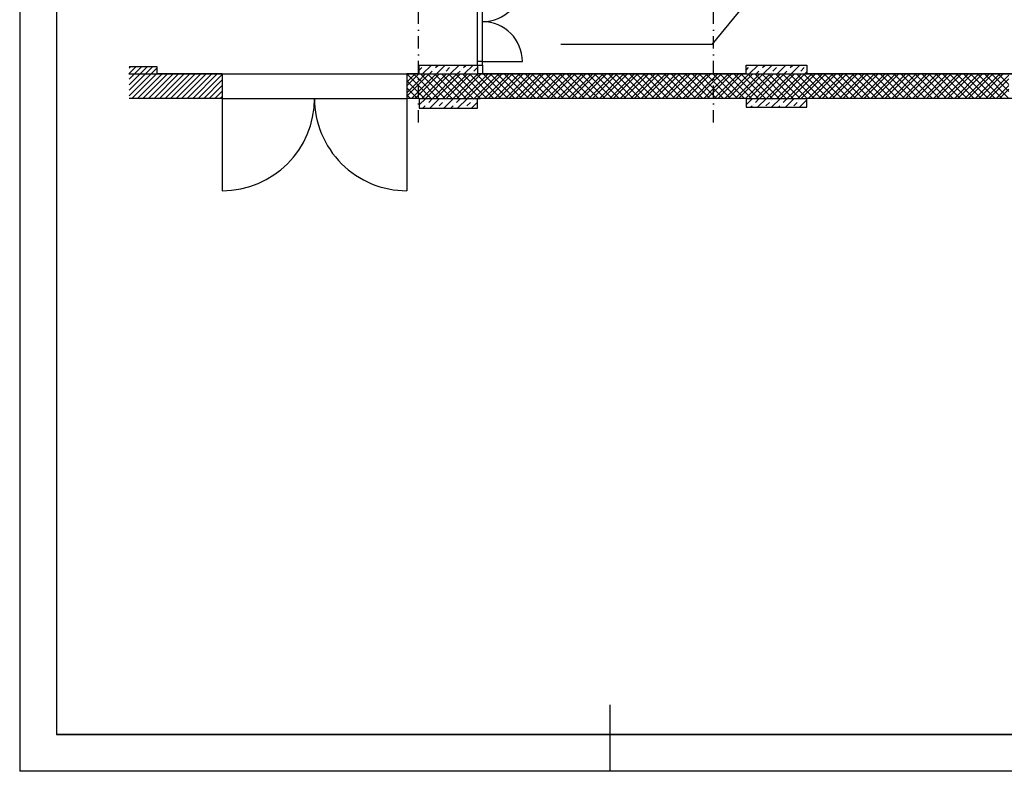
# Model space of a CAD drawing. Header units: millimetres. Extents: x 2886542 to 7567581, y -792623 to 134766.
# Tile 243 of 256: x 4877463 to 4897469, y -419614 to -404342. Entities that reach past the tile are written whole.
import ezdxf

# ---------------------------------------------------------------- set-up
doc = ezdxf.new("R2010")
doc.units = ezdxf.units.MM
doc.linetypes.add('DASHDOT', pattern=[1, 0.5, -0.25, 0, -0.25])
doc.layers.add('CKPROSTUPY_NADROVINOU', color=7, linetype='DASHDOT', lineweight=25)
doc.layers.add('Text obecně', color=7, linetype='Continuous', lineweight=25)
doc.layers.add('IN_NS_VYPLNE OTVORU', color=16, linetype='Continuous')
doc.layers.add('požárničina', color=10, linetype='Continuous')
doc.styles.add('ROMANT', font='romant')
doc.dimstyles.new('úhlová', dxfattribs={"dimscale": 0.2, "dimtxt": 2.5, "dimasz": 1.5, "dimexe": 0, "dimexo": 3, "dimgap": 1, "dimtad": 1, "dimdec": 0, "dimzin": 0, "dimdsep": 46, "dimtxsty": 'ROMANT', "dimcen": 5, "dimclrd": 256, "dimclre": 256, "dimclrt": 7, "dimadec": 1, "dimazin": 0, "dimtfac": 1, "dimtdec": 0, "dimtix": 1, "dimtmove": 2, "dimatfit": 3, "dimfxl": 0, "dimtvp": 2, "dimtolj": 1, "dimtzin": 0, "dimarcsym": 0})

msp = doc.modelspace()

# ---------------------------------------------------------------- linework, layer by layer
at = {"layer": 'CKPROSTUPY_NADROVINOU', "color": 0, "ltscale": 500}
for p, q in [((4885563.4, -406428.5), (4885563.4, -379211)), ((4891563.4, -406428.5), (4891563.4, -379211))]:
    msp.add_line(p, q, dxfattribs=at)
at = {"layer": 'IN_NS_VYPLNE OTVORU', "color": 0}
for p, q in [((4886768.4, -405262.4), (4886768.4, -403472.4)), ((4886868.4, -405262.4), (4886868.4, -403472.4)), ((4879682.2, -405442.4), (4879832.2, -405292.4)), ((4879686.2, -405292.4), (4880248.4, -405292.4)), ((4879686.2, -405326), (4879719.9, -405292.4)), ((4879686.2, -405550.5), (4879944.4, -405292.4)), ((4879686.2, -405662.8), (4880056.7, -405292.4)), ((4879686.2, -405775), (4880168.9, -405292.4)), ((4880248.4, -405292.4), (4880248.4, -405442.4)), ((4885582.4, -405442.4), (4885582.4, -405262.4)), ((4885582.4, -405262.4), (4886768.4, -405262.4)), ((4885582.4, -405365.8), (4885631.8, -405316.4)), ((4885647.2, -405442.4), (4885827.2, -405262.4)), ((4885667.1, -405281.1), (4885667.1, -405281.1)), ((4885914.6, -405316.4), (4885968.7, -405262.4)), ((4885930.1, -405442.4), (4886110.1, -405262.4)), ((4886126.7, -405387.1), (4886197.4, -405316.4)), ((4886212.9, -405442.4), (4886392.9, -405262.4)), ((4886232.8, -405281.1), (4886232.8, -405281.1)), ((4886480.3, -405316.4), (4886534.3, -405262.4)), ((4886495.8, -405442.4), (4886675.8, -405262.4)), ((4886692.4, -405387.1), (4886763.1, -405316.4)), ((4886868.4, -405192.4), (4886768.4, -405192.4)), ((4886768.4, -405262.4), (4886868.4, -405262.4)), ((4886768.4, -405262.4), (4886768.4, -405442.4)), ((4886868.4, -405192.4), (4887678.4, -405192.4)), ((4886868.4, -405262.4), (4886868.4, -405442.4)), ((4892222.4, -405442.4), (4892222.4, -405262.4)), ((4892222.4, -405262.4), (4893459.4, -405262.4)), ((4892222.4, -405365.8), (4892271.8, -405316.4)), ((4892287.2, -405442.4), (4892467.2, -405262.4)), ((4892307.1, -405281.1), (4892307.1, -405281.1)), ((4892554.6, -405316.4), (4892608.7, -405262.4)), ((4892570.1, -405442.4), (4892750.1, -405262.4)), ((4892766.7, -405387.1), (4892837.4, -405316.4)), ((4892852.9, -405442.4), (4893032.9, -405262.4)), ((4892872.8, -405281.1), (4892872.8, -405281.1)), ((4893120.3, -405316.4), (4893174.3, -405262.4)), ((4893135.8, -405442.4), (4893315.8, -405262.4)), ((4893332.4, -405387.1), (4893403.1, -405316.4)), ((4893438.5, -405281.1), (4893438.5, -405281.1)), ((4893459.4, -405262.4), (4893459.4, -405442.4)), ((4879686.2, -405887.3), (4880248.4, -405325.1)), ((4879743.5, -405942.3), (4880248.4, -405437.4)), ((4879855.7, -405942.3), (4880355.7, -405442.4)), ((4879968, -405942.3), (4880467.9, -405442.4)), ((4880080.2, -405942.3), (4880580.2, -405442.4)), ((4880192.5, -405942.3), (4880692.5, -405442.4)), ((4881578.4, -405442.4), (4880248.4, -405442.4)), ((4880304.7, -405942.3), (4880804.7, -405442.4)), ((4880417, -405942.3), (4880917, -405442.4)), ((4880529.2, -405942.3), (4881029.2, -405442.4)), ((4880641.5, -405942.3), (4881141.5, -405442.4)), ((4880753.7, -405942.3), (4881253.7, -405442.4)), ((4880866, -405942.3), (4881366, -405442.4)), ((4880978.2, -405942.3), (4881478.2, -405442.4)), ((4881090.5, -405942.3), (4881578.4, -405454.4)), ((4881578.4, -405442.4), (4881578.4, -405942.4)), ((4881578.4, -405442.4), (4885328.4, -405442.4)), ((4885582.4, -405442.4), (4885328.4, -405442.4)), ((4885328.4, -405442.4), (4885328.4, -405942.4)), ((4885328.4, -405613), (4885499, -405442.4)), ((4885328.4, -405471.5), (4885357.6, -405442.4)), ((4885563.4, -405679.1), (4885328.4, -405444.1)), ((4885328.4, -405683.7), (4885563.4, -405448.7)), ((4885563.4, -405537.7), (4885468, -405442.4)), ((4885563.4, -405590.1), (4885711.1, -405442.4)), ((4885563.4, -405802.2), (4885923.3, -405442.4)), ((4885563.4, -405448.7), (4885569.7, -405442.4)), ((4885563.4, -405660.8), (4885781.9, -405442.4)), ((4885563.4, -405872.9), (4885994, -405442.4)), ((4885582.4, -405442.4), (4886819.4, -405442.4)), ((4886109.5, -405942.4), (4885609.5, -405442.4)), ((4885635.4, -405942.4), (4886135.4, -405442.4)), ((4885706.1, -405942.4), (4886206.1, -405442.4)), ((4886250.9, -405942.4), (4885750.9, -405442.4)), ((4885788.7, -405442.4), (4885843.9, -405387.1)), ((4885847.5, -405942.4), (4886347.5, -405442.4)), ((4885879.2, -405351.8), (4885879.2, -405351.8)), ((4886392.3, -405942.4), (4885892.3, -405442.4)), ((4885918.3, -405942.4), (4886418.3, -405442.4)), ((4886533.7, -405942.4), (4886033.7, -405442.4)), ((4886059.7, -405942.4), (4886559.7, -405442.4)), ((4886091.4, -405422.5), (4886091.4, -405422.5)), ((4886130.4, -405942.4), (4886630.4, -405442.4)), ((4886675.2, -405942.4), (4886175.2, -405442.4)), ((4886271.8, -405942.4), (4886771.8, -405442.4)), ((4886816.6, -405942.4), (4886316.6, -405442.4)), ((4886342.5, -405942.4), (4886842.5, -405442.4)), ((4886354.3, -405442.4), (4886409.6, -405387.1)), ((4886444.9, -405351.8), (4886444.9, -405351.8)), ((4886958, -405942.4), (4886458, -405442.4)), ((4886483.9, -405942.4), (4886983.9, -405442.4)), ((4886554.6, -405942.4), (4887054.6, -405442.4)), ((4887099.4, -405942.4), (4886599.4, -405442.4)), ((4886657.1, -405422.5), (4886657.1, -405422.5)), ((4886696.1, -405942.4), (4887196.1, -405442.4)), ((4887240.8, -405942.4), (4886740.8, -405442.4)), ((4886766.8, -405942.4), (4887266.8, -405442.4)), ((4892222.4, -405442.4), (4886768.4, -405442.4)), ((4887382.3, -405942.4), (4886882.3, -405442.4)), ((4886908.2, -405942.4), (4887408.2, -405442.4)), ((4886978.9, -405942.4), (4887478.9, -405442.4)), ((4887523.7, -405942.4), (4887023.7, -405442.4)), ((4887120.3, -405942.4), (4887620.3, -405442.4)), ((4887665.1, -405942.4), (4887165.1, -405442.4)), ((4887191, -405942.4), (4887691, -405442.4)), ((4887806.5, -405942.4), (4887306.5, -405442.4)), ((4887332.5, -405942.4), (4887832.5, -405442.4)), ((4887403.2, -405942.4), (4887903.2, -405442.4)), ((4887947.9, -405942.4), (4887447.9, -405442.4)), ((4887544.6, -405942.4), (4888044.6, -405442.4)), ((4888089.4, -405942.4), (4887589.4, -405442.4)), ((4887615.3, -405942.4), (4888115.3, -405442.4)), ((4888230.8, -405942.4), (4887730.8, -405442.4)), ((4887756.7, -405942.4), (4888256.7, -405442.4)), ((4887827.4, -405942.4), (4888327.4, -405442.4)), ((4888372.2, -405942.4), (4887872.2, -405442.4)), ((4887968.9, -405942.4), (4888468.9, -405442.4)), ((4888513.6, -405942.4), (4888013.6, -405442.4)), ((4888039.6, -405942.4), (4888539.6, -405442.4)), ((4888655.1, -405942.4), (4888155.1, -405442.4)), ((4888181, -405942.4), (4888681, -405442.4)), ((4888251.7, -405942.4), (4888751.7, -405442.4)), ((4888796.5, -405942.4), (4888296.5, -405442.4)), ((4888393.1, -405942.4), (4888893.1, -405442.4)), ((4888937.9, -405942.4), (4888437.9, -405442.4)), ((4888463.8, -405942.4), (4888963.8, -405442.4)), ((4889079.3, -405942.4), (4888579.3, -405442.4)), ((4888605.3, -405942.4), (4889105.3, -405442.4)), ((4888676, -405942.4), (4889176, -405442.4)), ((4889220.7, -405942.4), (4888720.7, -405442.4)), ((4888817.4, -405942.4), (4889317.4, -405442.4)), ((4889362.2, -405942.4), (4888862.2, -405442.4)), ((4888888.1, -405942.4), (4889388.1, -405442.4)), ((4889503.6, -405942.4), (4889003.6, -405442.4)), ((4889029.5, -405942.4), (4889529.5, -405442.4)), ((4889100.2, -405942.4), (4889600.2, -405442.4)), ((4889645, -405942.4), (4889145, -405442.4)), ((4889241.7, -405942.4), (4889741.7, -405442.4)), ((4889786.4, -405942.4), (4889286.4, -405442.4)), ((4889312.4, -405942.4), (4889812.4, -405442.4)), ((4889927.8, -405942.4), (4889427.8, -405442.4)), ((4889453.8, -405942.4), (4889953.8, -405442.4)), ((4889524.5, -405942.4), (4890024.5, -405442.4)), ((4890069.3, -405942.4), (4889569.3, -405442.4)), ((4889665.9, -405942.4), (4890165.9, -405442.4)), ((4890210.7, -405942.4), (4889710.7, -405442.4)), ((4889736.6, -405942.4), (4890236.6, -405442.4)), ((4890352.1, -405942.4), (4889852.1, -405442.4)), ((4889878, -405942.4), (4890378, -405442.4)), ((4889948.8, -405942.4), (4890448.8, -405442.4)), ((4890493.5, -405942.4), (4889993.5, -405442.4)), ((4890090.2, -405942.4), (4890590.2, -405442.4)), ((4890634.9, -405942.4), (4890134.9, -405442.4)), ((4890160.9, -405942.4), (4890660.9, -405442.4)), ((4890776.4, -405942.4), (4890276.4, -405442.4)), ((4890302.3, -405942.4), (4890802.3, -405442.4)), ((4890373, -405942.4), (4890873, -405442.4)), ((4890917.8, -405942.4), (4890417.8, -405442.4)), ((4890514.4, -405942.4), (4891014.4, -405442.4)), ((4891059.2, -405942.4), (4890559.2, -405442.4)), ((4890585.2, -405942.4), (4891085.2, -405442.4)), ((4891200.6, -405942.4), (4890700.6, -405442.4)), ((4890726.6, -405942.4), (4891226.6, -405442.4)), ((4890797.3, -405942.4), (4891297.3, -405442.4)), ((4891342.1, -405942.4), (4890842.1, -405442.4)), ((4890938.7, -405942.4), (4891438.7, -405442.4)), ((4891483.5, -405942.4), (4890983.5, -405442.4)), ((4891009.4, -405942.4), (4891509.4, -405442.4)), ((4891563.4, -405880.8), (4891124.9, -405442.4)), ((4891563.4, -405739.4), (4891266.3, -405442.4)), ((4891563.4, -405598), (4891407.7, -405442.4)), ((4891563.4, -405456.6), (4891549.2, -405442.4)), ((4891563.4, -405529.8), (4891650.8, -405442.4)), ((4891563.4, -405741.9), (4891863, -405442.4)), ((4891563.4, -405600.5), (4891721.6, -405442.4)), ((4891563.4, -405812.6), (4891933.7, -405442.4)), ((4892049.2, -405942.4), (4891563.4, -405456.6)), ((4891575.1, -405942.4), (4892075.1, -405442.4)), ((4891645.8, -405942.4), (4892145.8, -405442.4)), ((4892190.6, -405942.4), (4891690.6, -405442.4)), ((4891787.2, -405942.4), (4892287.2, -405442.4)), ((4892332, -405942.4), (4891832, -405442.4)), ((4891857.9, -405942.4), (4892357.9, -405442.4)), ((4892473.4, -405942.4), (4891973.4, -405442.4)), ((4891999.4, -405942.4), (4892499.4, -405442.4)), ((4892070.1, -405942.4), (4892570.1, -405442.4)), ((4892614.8, -405942.4), (4892114.8, -405442.4)), ((4892211.5, -405942.4), (4892711.5, -405442.4)), ((4892222.4, -405442.4), (4893459.4, -405442.4)), ((4892756.3, -405942.4), (4892256.3, -405442.4)), ((4892282.2, -405942.4), (4892782.2, -405442.4)), ((4892897.7, -405942.4), (4892397.7, -405442.4)), ((4892423.6, -405942.4), (4892923.6, -405442.4)), ((4892428.7, -405442.4), (4892483.9, -405387.1)), ((4892494.3, -405942.4), (4892994.3, -405442.4)), ((4892519.2, -405351.8), (4892519.2, -405351.8)), ((4893039.1, -405942.4), (4892539.1, -405442.4)), ((4892635.8, -405942.4), (4893135.8, -405442.4)), ((4893180.5, -405942.4), (4892680.5, -405442.4)), ((4892706.5, -405942.4), (4893206.5, -405442.4)), ((4892731.4, -405422.5), (4892731.4, -405422.5)), ((4893322, -405942.4), (4892822, -405442.4)), ((4892847.9, -405942.4), (4893347.9, -405442.4)), ((4892918.6, -405942.4), (4893418.6, -405442.4)), ((4893463.4, -405942.4), (4892963.4, -405442.4)), ((4892994.3, -405442.4), (4893049.6, -405387.1)), ((4893060, -405942.4), (4893560, -405442.4)), ((4893084.9, -405351.8), (4893084.9, -405351.8)), ((4893604.8, -405942.4), (4893104.8, -405442.4)), ((4893130.7, -405942.4), (4893630.7, -405442.4)), ((4893746.2, -405942.4), (4893246.2, -405442.4)), ((4893272.2, -405942.4), (4893772.2, -405442.4)), ((4893297.1, -405422.5), (4893297.1, -405422.5)), ((4893342.9, -405942.4), (4893842.9, -405442.4)), ((4893887.6, -405942.4), (4893387.6, -405442.4)), ((4893418.6, -405442.4), (4893459.4, -405401.6)), ((4898838.4, -405442.4), (4893459.4, -405442.4)), ((4893484.3, -405942.4), (4893984.3, -405442.4)), ((4894029.1, -405942.4), (4893529.1, -405442.4)), ((4893555, -405942.4), (4894055, -405442.4)), ((4894170.5, -405942.4), (4893670.5, -405442.4)), ((4893696.4, -405942.4), (4894196.4, -405442.4)), ((4893767.1, -405942.4), (4894267.1, -405442.4)), ((4894311.9, -405942.4), (4893811.9, -405442.4)), ((4893908.6, -405942.4), (4894408.6, -405442.4)), ((4894453.3, -405942.4), (4893953.3, -405442.4)), ((4893979.3, -405942.4), (4894479.3, -405442.4)), ((4894594.7, -405942.4), (4894094.7, -405442.4)), ((4894120.7, -405942.4), (4894620.7, -405442.4)), ((4894191.4, -405942.4), (4894691.4, -405442.4)), ((4894736.2, -405942.4), (4894236.2, -405442.4)), ((4894332.8, -405942.4), (4894832.8, -405442.4)), ((4894877.6, -405942.4), (4894377.6, -405442.4)), ((4894403.5, -405942.4), (4894903.5, -405442.4)), ((4895019, -405942.4), (4894519, -405442.4)), ((4894545, -405942.4), (4895045, -405442.4)), ((4894615.7, -405942.4), (4895115.7, -405442.4)), ((4895160.4, -405942.4), (4894660.4, -405442.4)), ((4894757.1, -405942.4), (4895257.1, -405442.4)), ((4895301.9, -405942.4), (4894801.9, -405442.4)), ((4894827.8, -405942.4), (4895327.8, -405442.4)), ((4895443.3, -405942.4), (4894943.3, -405442.4)), ((4894969.2, -405942.4), (4895469.2, -405442.4)), ((4895039.9, -405942.4), (4895539.9, -405442.4)), ((4895584.7, -405942.4), (4895084.7, -405442.4)), ((4895181.3, -405942.4), (4895681.3, -405442.4)), ((4895726.1, -405942.4), (4895226.1, -405442.4)), ((4895252.1, -405942.4), (4895752.1, -405442.4)), ((4895867.5, -405942.4), (4895367.5, -405442.4)), ((4895393.5, -405942.4), (4895893.5, -405442.4)), ((4895464.2, -405942.4), (4895964.2, -405442.4)), ((4896009, -405942.4), (4895509, -405442.4)), ((4895605.6, -405942.4), (4896105.6, -405442.4)), ((4896150.4, -405942.4), (4895650.4, -405442.4)), ((4895676.3, -405942.4), (4896176.3, -405442.4)), ((4896291.8, -405942.4), (4895791.8, -405442.4)), ((4895817.7, -405942.4), (4896317.7, -405442.4)), ((4895888.5, -405942.4), (4896388.5, -405442.4)), ((4896433.2, -405942.4), (4895933.2, -405442.4)), ((4896029.9, -405942.4), (4896529.9, -405442.4)), ((4896574.6, -405942.4), (4896074.6, -405442.4)), ((4896100.6, -405942.4), (4896600.6, -405442.4)), ((4896716.1, -405942.4), (4896216.1, -405442.4)), ((4896242, -405942.4), (4896742, -405442.4)), ((4896312.7, -405942.4), (4896812.7, -405442.4)), ((4896857.5, -405942.4), (4896357.5, -405442.4)), ((4896454.1, -405942.4), (4896954.1, -405442.4)), ((4896998.9, -405942.4), (4896498.9, -405442.4)), ((4896524.9, -405942.4), (4897024.9, -405442.4)), ((4897140.3, -405942.4), (4896640.3, -405442.4)), ((4896666.3, -405942.4), (4897166.3, -405442.4)), ((4896737, -405942.4), (4897237, -405442.4)), ((4897281.8, -405942.4), (4896781.8, -405442.4)), ((4896878.4, -405942.4), (4897378.4, -405442.4)), ((4897423.2, -405942.4), (4896923.2, -405442.4)), ((4896949.1, -405942.4), (4897449.1, -405442.4)), ((4897563.4, -405941.2), (4897064.6, -405442.4)), ((4897090.5, -405942.4), (4897563.4, -405469.5)), ((4897563.4, -405799.7), (4897206, -405442.4)), ((4897563.4, -405658.3), (4897347.4, -405442.4)), ((4881202.7, -405942.3), (4881578.4, -405566.7)), ((4881315, -405942.4), (4881578.4, -405678.9)), ((4885563.4, -405820.5), (4885328.4, -405585.5)), ((4885328.4, -405825.1), (4885563.4, -405590.1)), ((4885328.4, -405895.8), (4885563.4, -405660.8)), ((4885968, -405942.4), (4885563.4, -405537.7)), ((4885826.6, -405942.4), (4885563.4, -405679.1)), ((4891150.8, -405942.4), (4891563.4, -405529.8)), ((4891221.6, -405942.4), (4891563.4, -405600.5)), ((4891907.7, -405942.4), (4891563.4, -405598)), ((4897161.2, -405942.4), (4897563.4, -405540.2)), ((4897302.7, -405942.4), (4897563.4, -405681.6)), ((4881427.2, -405942.4), (4881578.4, -405791.2)), ((4881539.5, -405942.4), (4881578.4, -405903.5)), ((4885543.8, -405942.4), (4885328.4, -405727)), ((4885402.4, -405942.4), (4885328.4, -405868.4)), ((4885423.3, -405942.4), (4885563.4, -405802.2)), ((4885494, -405942.4), (4885563.4, -405872.9)), ((4885685.2, -405942.4), (4885563.4, -405820.5)), ((4891363, -405942.4), (4891563.4, -405741.9)), ((4891433.7, -405942.4), (4891563.4, -405812.6)), ((4891766.3, -405942.4), (4891563.4, -405739.4)), ((4891624.9, -405942.4), (4891563.4, -405880.8)), ((4897373.4, -405942.4), (4897563.4, -405752.3)), ((4881578.4, -405942.4), (4879686.2, -405942.3)), ((4881578.4, -405942.3), (4881578.4, -407817.3)), ((4881578.4, -405942.4), (4885328.4, -405942.4)), ((4885328.4, -405942.3), (4885328.4, -407817.3)), ((4885582.4, -405942.4), (4885328.4, -405942.4)), ((4885582.4, -405942.4), (4886819.4, -405942.4)), ((4885582.4, -405942.4), (4885582.4, -406142.4)), ((4885582.4, -406072.9), (4885712.9, -405942.4)), ((4885654.3, -406142.4), (4885702.5, -406094.2)), ((4885737.8, -406058.9), (4885737.8, -406058.9)), ((4885773.2, -406023.5), (4885843.9, -405952.8)), ((4885795.8, -406142.4), (4885995.8, -405942.4)), ((4885985.3, -406094.2), (4886056, -406023.5)), ((4886078.6, -406142.4), (4886278.6, -405942.4)), ((4886091.4, -405988.2), (4886091.4, -405988.2)), ((4886126.7, -405952.8), (4886137.2, -405942.4)), ((4886220, -406142.4), (4886268.1, -406094.2)), ((4886303.5, -406058.9), (4886303.5, -406058.9)), ((4886338.9, -406023.5), (4886409.6, -405952.8)), ((4886361.5, -406142.4), (4886561.5, -405942.4)), ((4886551, -406094.2), (4886621.7, -406023.5)), ((4886644.3, -406142.4), (4886768.4, -406018.3)), ((4886657.1, -405988.2), (4886657.1, -405988.2)), ((4886692.4, -405952.8), (4886702.9, -405942.4)), ((4892222.4, -405942.4), (4886768.4, -405942.4)), ((4886768.4, -406142.4), (4886768.4, -405942.4)), ((4892222.4, -405942.4), (4893459.4, -405942.4)), ((4892222.4, -405942.4), (4892222.4, -406122.4)), ((4892222.4, -406072.9), (4892352.9, -405942.4)), ((4892314.3, -406122.4), (4892342.5, -406094.2)), ((4892377.8, -406058.9), (4892377.8, -406058.9)), ((4892413.2, -406023.5), (4892483.9, -405952.8)), ((4892455.8, -406122.4), (4892635.8, -405942.4)), ((4892625.3, -406094.2), (4892696, -406023.5)), ((4892731.4, -405988.2), (4892731.4, -405988.2)), ((4892738.6, -406122.4), (4892918.6, -405942.4)), ((4892766.7, -405952.8), (4892777.2, -405942.4)), ((4892880, -406122.4), (4892908.1, -406094.2)), ((4892943.5, -406058.9), (4892943.5, -406058.9)), ((4892978.9, -406023.5), (4893049.6, -405952.8)), ((4893021.5, -406122.4), (4893201.5, -405942.4)), ((4893191, -406094.2), (4893261.7, -406023.5)), ((4893297.1, -405988.2), (4893297.1, -405988.2)), ((4893304.3, -406122.4), (4893459.4, -405967.3)), ((4893332.4, -405952.8), (4893342.9, -405942.4)), ((4893445.7, -406122.4), (4893459.4, -406108.7)), ((4898838.4, -405942.4), (4893459.4, -405942.4)), ((4893459.4, -406122.4), (4893459.4, -405942.4)), ((4885582.4, -406142.4), (4886768.4, -406142.4)), ((4885950, -406129.6), (4885950, -406129.6)), ((4886515.6, -406129.6), (4886515.6, -406129.6)), ((4892222.4, -406122.4), (4893459.4, -406122.4))]:
    msp.add_line(p, q, dxfattribs=at)
at = {"layer": 'IN_NS_VYPLNE OTVORU', "color": 0, "ltscale": 2500}
msp.add_line((4879682.2, -405442.4), (4945510.6, -405442.4), dxfattribs=at)
at = {"layer": 'IN_NS_VYPLNE OTVORU', "color": 0}
for centre, radius, start, end in [((4886868.4, -403572.4), 810, 270.00058, 0.00003), ((4886868.4, -405192.4), 810, 359.99997, 89.99942), ((4881578.4, -405942.3), 1875, 270, 0), ((4885328.4, -405942.3), 1875, 180.00011, 270.00011)]:
    msp.add_arc(centre, radius, start, end, dxfattribs=at)
at = {"layer": 'Text obecně'}
for p, q in [((4877463.1, -374864.8), (4877463.1, -419613.8)), ((4878213.1, -375614.8), (4878213.1, -418863.8)), ((4878213.1, -375614.8), (4878213.1, -418863.8)), ((4889458.9, -419613.8), (4889458.9, -418264.6)), ((4889458.9, -419613.8), (4889458.9, -418264.6)), ((4889458.9, -419613.8), (4889458.9, -418264.6)), ((4889458.9, -419613.8), (4889458.9, -418264.6)), ((4878213.1, -418863.8), (4889458.9, -418863.8)), ((4889458.9, -418863.8), (4878213.1, -418863.8)), ((4889458.9, -418863.8), (4878213.1, -418863.8)), ((4878213.1, -418863.8), (4889458.9, -418863.8)), ((4889458.9, -418863.8), (4878213.1, -418863.8)), ((4889458.9, -418863.8), (4878213.1, -418863.8)), ((4878213.1, -418863.8), (4889458.9, -418863.8)), ((4889458.9, -418863.8), (4878213.1, -418863.8)), ((4889458.9, -418863.8), (4878213.1, -418863.8)), ((4888708.9, -418863.8), (4878213.1, -418863.8)), ((4878213.1, -418863.8), (4889458.9, -418863.8)), ((4889458.9, -418863.8), (4878213.1, -418863.8)), ((4889458.9, -418863.8), (4878213.1, -418863.8)), ((4878213.1, -418863.8), (4889458.9, -418863.8)), ((4889458.9, -418863.8), (4878213.1, -418863.8)), ((4889458.9, -418863.8), (4878213.1, -418863.8)), ((4878213.1, -418863.8), (4889458.9, -418863.8)), ((4889458.9, -418863.8), (4878213.1, -418863.8)), ((4889458.9, -418863.8), (4878213.1, -418863.8)), ((4878213.1, -418863.8), (4889458.9, -418863.8)), ((4889458.9, -418863.8), (4878213.1, -418863.8)), ((4889458.9, -418863.8), (4878213.1, -418863.8)), ((4878213.1, -418863.8), (4889458.9, -418863.8)), ((4889458.9, -418863.8), (4878213.1, -418863.8)), ((4889458.9, -418863.8), (4878213.1, -418863.8)), ((4888708.9, -418863.8), (4878213.1, -418863.8)), ((4878213.1, -418863.8), (4889458.9, -418863.8)), ((4889458.9, -418863.8), (4878213.1, -418863.8)), ((4889458.9, -418863.8), (4878213.1, -418863.8)), ((4889458.9, -418863.8), (4920958.1, -418863.8)), ((4920958.1, -418863.8), (4889458.9, -418863.8)), ((4920958.1, -418863.8), (4889458.9, -418863.8)), ((4889458.9, -418863.8), (4920958.1, -418863.8)), ((4920958.1, -418863.8), (4889458.9, -418863.8)), ((4920958.1, -418863.8), (4889458.9, -418863.8)), ((4889458.9, -418863.8), (4920958.1, -418863.8)), ((4920958.1, -418863.8), (4889458.9, -418863.8)), ((4920958.1, -418863.8), (4889458.9, -418863.8)), ((4920208.2, -418863.8), (4889458.9, -418863.8)), ((4889458.9, -418863.8), (4920958.1, -418863.8)), ((4920958.1, -418863.8), (4889458.9, -418863.8)), ((4920958.1, -418863.8), (4889458.9, -418863.8)), ((4889458.9, -418863.8), (4920958.1, -418863.8)), ((4920958.1, -418863.8), (4889458.9, -418863.8)), ((4920958.1, -418863.8), (4889458.9, -418863.8)), ((4889458.9, -418863.8), (4920958.1, -418863.8)), ((4920958.1, -418863.8), (4889458.9, -418863.8)), ((4920958.1, -418863.8), (4889458.9, -418863.8)), ((4889458.9, -418863.8), (4920958.1, -418863.8)), ((4920958.1, -418863.8), (4889458.9, -418863.8)), ((4920958.1, -418863.8), (4889458.9, -418863.8)), ((4920208.2, -418863.8), (4889458.9, -418863.8)), ((4889458.9, -418863.8), (4920958.1, -418863.8)), ((4920958.1, -418863.8), (4889458.9, -418863.8)), ((4920958.1, -418863.8), (4889458.9, -418863.8)), ((4890208.9, -418863.8), (4920958.1, -418863.8)), ((4920958.1, -418863.8), (4890208.9, -418863.8)), ((4920958.1, -418863.8), (4890208.9, -418863.8)), ((4889458.9, -419613.8), (4877463.1, -419613.8)), ((4889458.9, -419613.8), (4877463.1, -419613.8)), ((4920958.1, -419613.8), (4889458.9, -419613.8))]:
    msp.add_line(p, q, dxfattribs=at)

# ---------------------------------------------------------------- leaders
at = {"layer": 'požárničina'}
msp.add_leader([(4892767.1, -403325.7), (4891524, -404848.9), (4888455, -404848.9)], dimstyle='úhlová', override={"dimasz": 1500, "dimgap": 1, "dimtad": 0}, dxfattribs=at)

doc.saveas('drawing.dxf')
